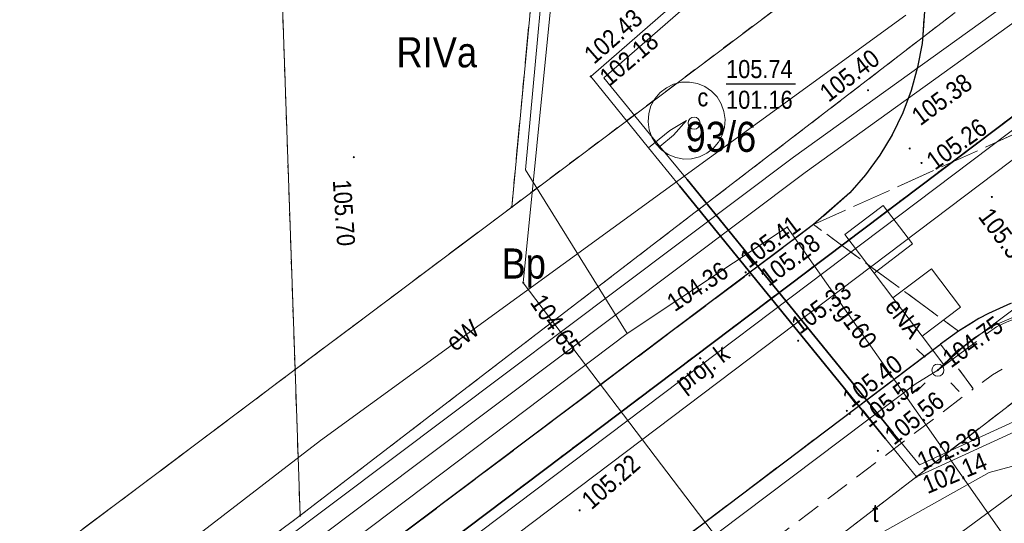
# Model space of a CAD drawing. Extents: x 7490163 to 7490671, y 5783984 to 5784563.
# Tile 19 of 43: x 7490340 to 7490381, y 5784420 to 5784441. Entities that reach past the tile are written whole.
import ezdxf
from ezdxf.enums import TextEntityAlignment as Align

# ---------------------------------------------------------------- set-up
doc = ezdxf.new("R2010")
doc.units = 0
doc.header["$MEASUREMENT"] = 0
for name, pattern in [('1.5_0.5', [2, 1.5, -0.5]), ('218-500', [1, 0.5, -0.5]), ('219-500', [0]), ('l219_500', [0]), ('l32_500', [0]), ('mz1.0_0.5', [1.5, 1, -0.5]), ('mz2.0_0.5', [2.5, 2, -0.5])]:
    doc.linetypes.add(name, pattern=pattern)
doc.layers.get('0').update_dxf_attribs({"linetype": 'CONTINUOUS', "lineweight": 5})
doc.layers.get('0').transparency = 0.8
for name, color, linetype, transparency in [('203-Punkt załamania granicy działki nie stabilizowany', 7, 'CONTINUOUS', 0.8), ('210-Oznaczenie użytku', 7, 'CONTINUOUS', 0.8), ('211-Nr działki', 7, 'CONTINUOUS', 0.8), ('216-Granica obrębu', 7, 'CONTINUOUS', 0.8), ('217-Granica konturu klasyfikcyjnego', 7, 'CONTINUOUS', 0.8), ('218-Granica użytku', 7, 'CONTINUOUS', 0.8), ('219-Linia granicy', 7, 'CONTINUOUS', 0.8), ('chodnik (powierzchnia)', 7, 'CONTINUOUS', 0.8), ('jezdnia (powierzchnia)', 7, 'CONTINUOUS', 0.8), ('komora podziemna - przewód ciepłowniczy (powierzchnia)', 7, 'CONTINUOUS', 0.8), ('krawężnik (linia)', 7, 'CONTINUOUS', 0.8), ('latarnia (punkt)', 7, 'CONTINUOUS', 0.8), ('przewód ciepłowniczy (linia)', 7, 'CONTINUOUS', 0.8), ('przewód elektroenergetyczny (linia)', 7, 'CONTINUOUS', 0.8), ('przewód elektroenergetyczny (linia)-Atr1', 7, 'CONTINUOUS', 0.8), ('przewód elektroenergetyczny - projektowany lub w budowie (linia) - ob. projektowany', 7, 'CONTINUOUS', 0.8), ('przewód gazowy (linia)', 7, 'CONTINUOUS', 0.8), ('przewód gazowy (linia)-Atr1', 7, 'CONTINUOUS', 0.8), ('przewód kanalizacyjny - projektowany lub w budowie (linia) - ob. projektowany', 7, 'CONTINUOUS', 0.8), ('przewód kanalizacyjny - projektowany lub w budowie (linia) - ob. projektowany-Atr1', 7, 'CONTINUOUS', 0.8), ('przewód telekomunikacyjny (linia)', 7, 'CONTINUOUS', 0.8), ('przewód wodociągowy (linia)', 7, 'CONTINUOUS', 0.8), ('punkt o określonej wysokości (sieć ciepłownicza)', 7, 'CONTINUOUS', 0.8), ('punkt o określonej wysokości (sieć ciepłownicza)-Atr2', 7, 'CONTINUOUS', 0.8), ('punkt o określonej wysokości (sieć ciepłownicza)-Atr3', 7, 'CONTINUOUS', 0.8), ('punkt o określonej wysokości (sieć elektroenergetyczna)', 7, 'CONTINUOUS', 0.8), ('punkt o określonej wysokości (sieć elektroenergetyczna)-Atr2', 7, 'CONTINUOUS', 0.8), ('punkt o określonej wysokości (sieć gazowa)', 7, 'CONTINUOUS', 0.8), ('punkt o określonej wysokości (sieć gazowa)-Atr2', 7, 'CONTINUOUS', 0.8), ('punkt wysokościowy sztuczny', 7, 'CONTINUOUS', 0.8), ('punkt wysokościowy sztuczny-Atr2', 7, 'CONTINUOUS', 0.8), ('rura ochronna - przewód ciepłowniczy (linia)', 7, 'CONTINUOUS', 0.8), ('właz - siec telekomunikacyjna (powierzchnia)-Atr17', 7, 'CONTINUOUS', 0.8), ('właz okrągły - siec ciepłownicza (punkt)', 7, 'CONTINUOUS', 0.8), ('właz okrągły - siec ciepłownicza (punkt)-Atr17', 7, 'CONTINUOUS', 0.8)]:
    doc.layers.add(name, color=color, linetype=linetype, transparency=transparency)
doc.styles.get("Standard").update_dxf_attribs({"font": 'txt', "width": 0.75})

# ---------------------------------------------------------------- blocks, each defined once
blk = doc.blocks.new('PW02')
at = {"linetype": 'Continuous', "lineweight": 13}
h = blk.add_hatch(color=0, dxfattribs=at)
edge = h.paths.add_edge_path()
edge.add_arc((0, 0), 0.045, 0, 360)
blk = doc.blocks.new('PW01')
at = {"linetype": 'Continuous', "lineweight": 13}
h = blk.add_hatch(color=0, dxfattribs=at)
edge = h.paths.add_edge_path()
edge.add_arc((0, 0), 0.045, 0, 360)
blk = doc.blocks.new('US22')
at = {"color": 0, "linetype": 'Continuous', "lineweight": 13}
blk.add_circle((0, 0), 0.25, dxfattribs=at)
blk = doc.blocks.new('SM01')
at = {"color": 0, "linetype": 'Continuous', "lineweight": 13}
for p, q in [((-0.53, 0.531), (-0.883, 0.884)), ((0.531, 0.531), (0.884, 0.884)), ((-0.53, -0.53), (-0.883, -0.883)), ((0.531, -0.53), (0.884, -0.883))]:
    blk.add_line(p, q, dxfattribs=at)
blk.add_circle((0, 0), 0.25, dxfattribs=at)
blk = doc.blocks.new('203')
at = {"linetype": 'Continuous', "lineweight": 0}
h = blk.add_hatch(color=0, dxfattribs=at)
edge = h.paths.add_edge_path()
edge.add_arc((0, 0), 0.045, 0, 360)

msp = doc.modelspace()

# ---------------------------------------------------------------- linework, layer by layer
at = {"layer": '216-Granica obrębu', "color": 7, "linetype": 'l32_500', "lineweight": 35, "flags": 128}
msp.add_lwpolyline([(7490413.255, 5784461.35), (7490268.73, 5784352.29)], dxfattribs=at)
at = {"layer": '217-Granica konturu klasyfikcyjnego', "color": 3, "linetype": '1.5_0.5', "lineweight": 18, "flags": 128}
for points in [[(7490351.39, 5784426.62), (7490350.26, 5784459.21)], [(7490360.38, 5784433.37), (7490361.64, 5784446.76)], [(7490351.39, 5784426.62), (7490360.38, 5784433.37)], [(7490320.2, 5784403.19), (7490351.39, 5784426.62)]]:
    msp.add_lwpolyline(points, dxfattribs=at)
at = {"layer": '218-Granica użytku', "color": 3, "linetype": '218-500', "lineweight": 18, "flags": 128}
for points in [[(7490268.73, 5784352.29), (7490413.255, 5784461.35)], [(7490351.39, 5784426.62), (7490350.26, 5784459.21)], [(7490360.38, 5784433.37), (7490378.55, 5784447.01)], [(7490360.38, 5784433.37), (7490361.64, 5784446.76)], [(7490378.78, 5784441.44), (7490351.6, 5784420.56)], [(7490275.58, 5784343.98), (7490400.92, 5784440.45)], [(7490351.39, 5784426.62), (7490360.38, 5784433.37)], [(7490320.2, 5784403.19), (7490351.39, 5784426.62)], [(7490351.39, 5784426.62), (7490351.6, 5784420.56)], [(7490351.6, 5784420.56), (7490320.4, 5784397.28)]]:
    msp.add_lwpolyline(points, dxfattribs=at)
at = {"layer": '219-Linia granicy', "color": 7, "linetype": 'l219_500', "lineweight": 18, "flags": 128}
msp.add_lwpolyline([(7490413.255, 5784461.35), (7490268.73, 5784352.29)], dxfattribs=at)
at = {"layer": '219-Linia granicy', "color": 7, "linetype": '219-500', "lineweight": 18, "flags": 128}
for points in [[(7490413.255, 5784461.35), (7490268.73, 5784352.29)], [(7490350.26, 5784459.21), (7490351.39, 5784426.62)], [(7490378.55, 5784447.01), (7490360.38, 5784433.37)], [(7490360.38, 5784433.37), (7490361.64, 5784446.76)], [(7490351.6, 5784420.56), (7490378.78, 5784441.44)], [(7490400.92, 5784440.45), (7490275.58, 5784343.98)], [(7490351.39, 5784426.62), (7490360.38, 5784433.37)], [(7490351.39, 5784426.62), (7490320.2, 5784403.19)], [(7490351.39, 5784426.62), (7490351.6, 5784420.56)], [(7490351.6, 5784420.56), (7490320.4, 5784397.28)]]:
    msp.add_lwpolyline(points, dxfattribs=at)
at = {"layer": 'chodnik (powierzchnia)', "color": 7, "linetype": 'mz1.0_0.5', "lineweight": 18, "flags": 128}
for points in [[(7490389.51, 5784423.85), (7490387.11, 5784426), (7490384.95, 5784427.86), (7490384.14, 5784427.8), (7490383.16, 5784427.63), (7490382.2, 5784427.34), (7490382.13, 5784427.31), (7490381.21, 5784426.91), (7490380.34, 5784426.41), (7490379.54, 5784425.82), (7490378.18, 5784427.68), (7490378.92, 5784428.22), (7490379.77, 5784428.74), (7490380.17, 5784428.95), (7490381.08, 5784429.36), (7490382.02, 5784429.69), (7490383.12, 5784429.97), (7490384.1, 5784430.14), (7490385.1, 5784430.2), (7490386.1, 5784430.16), (7490387.05, 5784430.03), (7490388.03, 5784429.82), (7490388.99, 5784429.54), (7490389.98, 5784429.16), (7490390.88, 5784428.72), (7490391.74, 5784428.21), (7490393.17, 5784426.96)], [(7490277.37, 5784348.84), (7490275.71, 5784350.37), (7490316.12, 5784380.77), (7490378.18, 5784427.68), (7490379.54, 5784425.82), (7490360.51, 5784411.44)]]:
    msp.add_lwpolyline(points, close=True, dxfattribs=at)
at = {"layer": 'jezdnia (powierzchnia)', "color": 7, "linetype": '1.5_0.5', "lineweight": 18, "flags": 128}
for points in [[(7490373.239, 5784461.35), (7490378.56, 5784455.39), (7490378.79, 5784455.16), (7490379.53, 5784454.49), (7490380.3, 5784453.85), (7490381.11, 5784453.27), (7490381.96, 5784452.73), (7490382.83, 5784452.25), (7490383.73, 5784451.81), (7490384.66, 5784451.43), (7490385.6, 5784451.1), (7490386.56, 5784450.83), (7490387.54, 5784450.62), (7490388.53, 5784450.46), (7490389.52, 5784450.36), (7490390.52, 5784450.32), (7490391.52, 5784450.34), (7490392.05, 5784450.37), (7490393.04, 5784450.48), (7490394.03, 5784450.65), (7490395, 5784450.87), (7490395.96, 5784451.15), (7490396.9, 5784451.48), (7490397.83, 5784451.87), (7490398.72, 5784452.31), (7490399.59, 5784452.81), (7490400.43, 5784453.35), (7490388.95, 5784445.04), (7490387.91, 5784445.13), (7490386.88, 5784444.99), (7490385.92, 5784444.65), (7490385.07, 5784444.11), (7490384.61, 5784443.69), (7490384.29, 5784443.34), (7490383.72, 5784442.47), (7490383.36, 5784441.55), (7490383.2, 5784440.55), (7490383.24, 5784439.52), (7490383.5, 5784438.55), (7490383.97, 5784437.63), (7490372.91, 5784432.64), (7490374.41, 5784433.96), (7490375.07, 5784434.71), (7490375.66, 5784435.52), (7490376.17, 5784436.37), (7490376.61, 5784437.28), (7490376.96, 5784438.21), (7490377.23, 5784439.17), (7490377.41, 5784440.16), (7490377.45, 5784440.5), (7490377.51, 5784441.5), (7490377.48, 5784442.5), (7490377.37, 5784443.49), (7490377.16, 5784444.47), (7490376.87, 5784445.42), (7490376.49, 5784446.35), (7490376.04, 5784447.24), (7490375.5, 5784448.09), (7490374.89, 5784448.88), (7490374.73, 5784449.07), (7490367.17, 5784457.37), (7490363.523, 5784461.35)], [(7490264.97, 5784351.404), (7490276.12, 5784359.68), (7490305.84, 5784381.86), (7490341.91, 5784409.31), (7490372.91, 5784432.64), (7490378.92, 5784428.22), (7490378.18, 5784427.68), (7490316.12, 5784380.77), (7490275.71, 5784350.37), (7490272.4, 5784347.89), (7490264.97, 5784342.33)]]:
    msp.add_lwpolyline(points, dxfattribs=at)
msp.add_lwpolyline([(7490493.35, 5784270.83), (7490487.55, 5784281.94), (7490484.68, 5784287.36), (7490481.18, 5784293.46), (7490479.7, 5784296.05), (7490471.34, 5784310.89), (7490456.89, 5784338.8), (7490453.54, 5784345.1), (7490448.2, 5784354.55), (7490447.85, 5784355.26), (7490447.28, 5784356.08), (7490446.57, 5784356.78), (7490445.75, 5784357.35), (7490445.05, 5784357.69), (7490444.1, 5784358), (7490443.11, 5784358.16), (7490442.77, 5784358.18), (7490441.77, 5784358.14), (7490440.79, 5784357.94), (7490439.81, 5784357.56), (7490437.44, 5784356.36), (7490434.62, 5784361.99), (7490437.1, 5784364.34), (7490438.36, 5784366.53), (7490438.74, 5784367.63), (7490438.93, 5784368.61), (7490439.01, 5784369.61), (7490439.01, 5784369.65), (7490438.97, 5784370.65), (7490438.8, 5784371.63), (7490438.52, 5784372.59), (7490438.13, 5784373.51), (7490434.4, 5784380.63), (7490433.69, 5784381.68), (7490432.98, 5784382.39), (7490432.17, 5784382.97), (7490431.26, 5784383.42), (7490430.3, 5784383.71), (7490429.31, 5784383.84), (7490427.04, 5784383.51), (7490424.41, 5784382.28), (7490422.06, 5784381.02), (7490421.44, 5784380.24), (7490420.96, 5784379.36), (7490420.61, 5784378.43), (7490420.41, 5784377.45), (7490420.37, 5784376.45), (7490420.45, 5784375.62), (7490417.08, 5784386.72), (7490419.34, 5784388.17), (7490419.63, 5784388.47), (7490420.28, 5784389.24), (7490420.84, 5784390.06), (7490421.17, 5784390.64), (7490421.59, 5784391.54), (7490421.91, 5784392.49), (7490422.14, 5784393.46), (7490422.2, 5784394.01), (7490422.22, 5784395.01), (7490422.16, 5784396), (7490422, 5784396.99), (7490421.81, 5784397.77), (7490421.49, 5784398.71), (7490421.08, 5784399.63), (7490420.59, 5784400.5), (7490420.02, 5784401.32), (7490419.49, 5784402.23), (7490418.96, 5784403.08), (7490418.4, 5784403.91), (7490417.82, 5784404.73), (7490417.21, 5784405.52), (7490416.88, 5784405.93), (7490416.24, 5784406.69), (7490415.57, 5784407.44), (7490414.88, 5784408.16), (7490414.17, 5784408.86), (7490412.33, 5784410.59), (7490395.46, 5784424.98), (7490394.74, 5784425.56), (7490393.17, 5784426.96), (7490391.74, 5784428.21), (7490390.88, 5784428.72), (7490389.98, 5784429.16), (7490388.99, 5784429.54), (7490388.03, 5784429.82), (7490387.05, 5784430.03), (7490386.1, 5784430.16), (7490385.1, 5784430.2), (7490384.1, 5784430.14), (7490383.12, 5784429.97), (7490382.02, 5784429.69), (7490381.08, 5784429.36), (7490380.17, 5784428.95), (7490379.77, 5784428.74), (7490378.92, 5784428.22), (7490372.91, 5784432.64), (7490383.97, 5784437.63), (7490384.52, 5784436.93), (7490385.37, 5784436.21), (7490386.31, 5784435.73), (7490387.25, 5784435.46), (7490388.26, 5784435.39), (7490389.27, 5784435.54), (7490390.22, 5784435.88), (7490391.08, 5784436.43), (7490391.82, 5784437.13), (7490392.36, 5784437.96), (7490392.73, 5784438.87), (7490392.94, 5784439.85), (7490392.9, 5784440.88), (7490392.68, 5784441.86), (7490402.43, 5784444.54), (7490401.26, 5784443.54), (7490400.22, 5784442.42), (7490399.51, 5784441.22), (7490398.89, 5784439.77), (7490398.56, 5784438.62), (7490398.35, 5784437.3), (7490398.39, 5784435.78), (7490398.57, 5784434.42), (7490398.9, 5784433.41), (7490400.75, 5784434.8), (7490400.8, 5784433.59), (7490400.95, 5784432.63), (7490401.21, 5784431.65), (7490401.59, 5784430.64), (7490402.14, 5784429.55), (7490402.84, 5784428.52), (7490403.51, 5784427.79), (7490405.7, 5784425.76), (7490407.31, 5784424.39), (7490414.92, 5784417.89), (7490417.15, 5784415.87), (7490419.33, 5784413.8), (7490421.46, 5784411.7), (7490423.56, 5784409.54), (7490425.54, 5784407.29), (7490427.49, 5784404.98), (7490429.44, 5784402.49), (7490430.43, 5784401.18), (7490431.36, 5784399.89), (7490432.48, 5784399.49), (7490449.49, 5784367.1), (7490463.26, 5784341.09), (7490478.57, 5784312.2), (7490479.08, 5784311.34), (7490479.67, 5784310.53), (7490480.38, 5784309.72), (7490481.1, 5784309.03), (7490481.88, 5784308.4), (7490482.71, 5784307.85), (7490483.59, 5784307.37), (7490484.5, 5784306.96), (7490485.45, 5784306.64), (7490486.42, 5784306.4), (7490487.41, 5784306.24), (7490487.86, 5784306.2), (7490488.86, 5784306.17), (7490489.86, 5784306.22), (7490490.85, 5784306.35), (7490491.82, 5784306.57), (7490492.78, 5784306.87), (7490493.71, 5784307.24), (7490494.6, 5784307.69), (7490495.34, 5784308.14), (7490498.61, 5784303.32), (7490497.74, 5784302.84), (7490496.9, 5784302.28), (7490496.11, 5784301.67), (7490495.38, 5784300.99), (7490494.7, 5784300.26), (7490494.07, 5784299.48), (7490493.52, 5784298.65), (7490493.03, 5784297.78), (7490492.72, 5784297.14), (7490492.35, 5784296.21), (7490492.05, 5784295.26), (7490491.83, 5784294.28), (7490491.69, 5784293.29), (7490491.65, 5784292.28), (7490491.65, 5784291.15), (7490491.76, 5784290.16), (7490491.97, 5784289.18), (7490492.25, 5784288.22), (7490492.62, 5784287.29), (7490493.73, 5784285.36), (7490499.77, 5784274.09)], close=True, dxfattribs=at)
at = {"layer": 'komora podziemna - przewód ciepłowniczy (powierzchnia)', "color": 212, "linetype": 'Continuous', "lineweight": 18, "flags": 128}
msp.add_lwpolyline([(7490366.6, 5784435.74), (7490366.37, 5784435.98), (7490366.2, 5784436.27), (7490366.09, 5784436.58), (7490366.04, 5784436.91), (7490366.07, 5784437.25), (7490366.16, 5784437.57), (7490366.32, 5784437.86), (7490366.54, 5784438.12), (7490366.8, 5784438.32), (7490367.1, 5784438.47), (7490367.43, 5784438.55), (7490367.76, 5784438.56), (7490368.09, 5784438.5), (7490368.4, 5784438.37), (7490368.68, 5784438.18), (7490368.91, 5784437.94), (7490369.08, 5784437.65), (7490369.19, 5784437.34), (7490369.24, 5784437.01), (7490369.21, 5784436.67), (7490369.12, 5784436.35), (7490368.96, 5784436.06), (7490368.74, 5784435.8), (7490368.48, 5784435.6), (7490368.18, 5784435.45), (7490367.85, 5784435.37), (7490367.52, 5784435.36), (7490367.19, 5784435.42), (7490366.88, 5784435.55)], close=True, dxfattribs=at)
at = {"layer": 'krawężnik (linia)', "color": 7, "linetype": 'Continuous', "lineweight": 25, "flags": 128}
for points in [[(7490367.17, 5784457.37), (7490374.73, 5784449.07), (7490374.89, 5784448.88), (7490375.5, 5784448.09), (7490376.04, 5784447.24), (7490376.49, 5784446.35), (7490376.87, 5784445.42), (7490377.16, 5784444.47), (7490377.37, 5784443.49), (7490377.48, 5784442.5), (7490377.51, 5784441.5), (7490377.45, 5784440.5), (7490377.41, 5784440.16), (7490377.23, 5784439.17), (7490376.96, 5784438.21), (7490376.61, 5784437.28), (7490376.17, 5784436.37), (7490375.66, 5784435.52), (7490375.07, 5784434.71), (7490374.41, 5784433.96), (7490372.91, 5784432.64), (7490341.91, 5784409.31)], [(7490381.08, 5784429.36), (7490380.17, 5784428.95), (7490379.77, 5784428.74), (7490378.92, 5784428.22), (7490378.18, 5784427.68)], [(7490264.97, 5784342.33), (7490272.4, 5784347.89), (7490275.71, 5784350.37), (7490316.12, 5784380.77), (7490378.18, 5784427.68)]]:
    msp.add_lwpolyline(points, dxfattribs=at)
at = {"layer": 'przewód ciepłowniczy (linia)', "color": 212, "linetype": 'Continuous', "lineweight": 18, "flags": 128}
for points in [[(7490388.05, 5784427.16), (7490377.18, 5784422.17), (7490375.9, 5784423.75), (7490367.34, 5784434.25), (7490366.06, 5784435.83), (7490363.66, 5784438.79), (7490373.72, 5784447.56)], [(7490374.29, 5784447.52), (7490364.21, 5784438.74), (7490366.53, 5784435.89), (7490367.66, 5784434.51), (7490376.21, 5784424), (7490377.3, 5784422.67), (7490387.86, 5784427.5), (7490388.75, 5784428.12), (7490406.15, 5784439.98), (7490408.82, 5784441.8)], [(7490367.64, 5784436.96), (7490366.95, 5784436.55), (7490366.06, 5784435.83)], [(7490366.53, 5784435.89), (7490367.1, 5784436.36), (7490367.64, 5784436.96)]]:
    msp.add_lwpolyline(points, dxfattribs=at)
at = {"layer": 'przewód elektroenergetyczny (linia)', "color": 1, "linetype": 'Continuous', "lineweight": 18, "flags": 128}
for points in [[(7490360.86, 5784430.23), (7490362.56, 5784447.3), (7490352.59, 5784458.42), (7490355.75, 5784461.35)], [(7490264.97, 5784357.098), (7490265.05, 5784357.16), (7490278.51, 5784367.55), (7490306.09, 5784388.06), (7490334.58, 5784409.92), (7490352.44, 5784423.68), (7490376.74, 5784441.33)], [(7490378.07, 5784426.6), (7490378.31, 5784426.82), (7490379.13, 5784427.57), (7490394.41, 5784439.03), (7490395.53, 5784439.16), (7490397.83, 5784438.81), (7490399.13, 5784438.19), (7490399.94, 5784437.51), (7490401.01, 5784436.38), (7490405.99, 5784427.81)], [(7490375.42, 5784430.63), (7490377.01, 5784431.84), (7490375.8, 5784433.44), (7490374.21, 5784432.23)], [(7490347.62, 5784402.73), (7490370.07, 5784419.73), (7490370.52, 5784419.74), (7490373.46, 5784416.1), (7490373.82, 5784416.02), (7490385.54, 5784424.65), (7490385.95, 5784424.55), (7490390.43, 5784420.54), (7490390.86, 5784420.53), (7490393.77, 5784422.47), (7490394.06, 5784422.46), (7490396.52, 5784420.51), (7490396.73, 5784420.47), (7490408.64, 5784428.5), (7490413.93, 5784432.31)], [(7490374.21, 5784432.23), (7490375.42, 5784430.63), (7490376.2, 5784429.6), (7490377.41, 5784428.01), (7490378.31, 5784426.82)], [(7490376.2, 5784429.6), (7490377.8, 5784430.81), (7490379.01, 5784429.22), (7490377.41, 5784428.01)], [(7490418.44, 5784397.48), (7490415.54, 5784404.32), (7490404.96, 5784413.58), (7490388.33, 5784418.49), (7490376.73, 5784409.34), (7490360.86, 5784430.23)], [(7490381.33, 5784428.86), (7490380.41, 5784428.45), (7490379.56, 5784427.93), (7490378.78, 5784427.31), (7490378.07, 5784426.6)], [(7490348.9, 5784404.49), (7490349.64, 5784405.3), (7490377.12, 5784426.02), (7490378.07, 5784426.6)]]:
    msp.add_lwpolyline(points, dxfattribs=at)
at = {"layer": 'przewód elektroenergetyczny - projektowany lub w budowie (linia) - ob. projektowany', "color": 1, "linetype": 'mz2.0_0.5', "lineweight": 18, "flags": 128}
msp.add_lwpolyline([(7490378.07, 5784426.6), (7490380.5, 5784428.4), (7490380.95, 5784428.61), (7490381.42, 5784428.78), (7490381.9, 5784428.93), (7490382.38, 5784429.06), (7490382.87, 5784429.16), (7490383.37, 5784429.23), (7490383.96, 5784429.28), (7490384.46, 5784429.3), (7490384.96, 5784429.28), (7490385.46, 5784429.24), (7490385.96, 5784429.17), (7490386.45, 5784429.08), (7490386.93, 5784428.96), (7490387.61, 5784428.75), (7490388.08, 5784428.59), (7490388.56, 5784428.43), (7490389.02, 5784428.26), (7490389.49, 5784428.07), (7490389.95, 5784427.88), (7490390.41, 5784427.68), (7490390.79, 5784427.51), (7490392.45, 5784426.57)], dxfattribs=at)
at = {"layer": 'przewód gazowy (linia)', "color": 40, "linetype": 'Continuous', "lineweight": 18, "flags": 128}
for points in [[(7490365.18, 5784428.12), (7490360.96, 5784434.92), (7490362.08, 5784447.1), (7490356.14, 5784453.97), (7490364.304, 5784461.35)], [(7490415.58, 5784438.75), (7490408.75, 5784434.24), (7490383.44, 5784415.98), (7490371.82, 5784432.53), (7490365.18, 5784428.12), (7490264.97, 5784352.472)]]:
    msp.add_lwpolyline(points, dxfattribs=at)
at = {"layer": 'przewód kanalizacyjny - projektowany lub w budowie (linia) - ob. projektowany', "color": 34, "linetype": 'CONTINUOUS', "lineweight": 18}
for p, q in [((7490320.579, 5784390.849), (7490382.039, 5784437.229)), ((7490321.181, 5784390.051), (7490382.641, 5784436.431))]:
    msp.add_line(p, q, dxfattribs=at)
at = {"layer": 'przewód telekomunikacyjny (linia)', "color": 30, "linetype": 'Continuous', "lineweight": 18, "flags": 128}
msp.add_lwpolyline([(7490406.05, 5784411.54), (7490405.74, 5784410.91), (7490388.75, 5784415.38), (7490381.49, 5784422.69), (7490380.2, 5784422.35), (7490374.72, 5784419.28), (7490374.16, 5784419.03)], dxfattribs=at)
at = {"layer": 'przewód wodociągowy (linia)', "color": 5, "linetype": 'CONTINUOUS', "lineweight": 18}
for p, q in [((7490372.083, 5784435.442), (7490400.995, 5784456.261)), ((7490372.557, 5784434.798), (7490401.445, 5784455.599)), ((7490332.53, 5784405.74), (7490372.083, 5784435.442)), ((7490333.01, 5784405.1), (7490372.557, 5784434.798))]:
    msp.add_line(p, q, dxfattribs=at)
at = {"layer": 'punkt o określonej wysokości (sieć ciepłownicza)-Atr2', "color": 7, "flags": 128}
msp.add_lwpolyline([(7490369.28, 5784438.49), (7490372.16, 5784438.49)], dxfattribs=at)
at = {"layer": 'rura ochronna - przewód ciepłowniczy (linia)', "color": 212, "linetype": 'Continuous', "lineweight": 35, "flags": 128}
for points in [[(7490367.34, 5784434.25), (7490375.9, 5784423.75)], [(7490367.66, 5784434.51), (7490376.21, 5784424)]]:
    msp.add_lwpolyline(points, dxfattribs=at)

# ---------------------------------------------------------------- block references
at = {"layer": '203-Punkt załamania granicy działki nie stabilizowany', "color": 7, "linetype": 'Continuous', "lineweight": 18}
for p in [(7490360.38, 5784433.37), (7490351.39, 5784426.62), (7490351.6, 5784420.56)]:
    msp.add_blockref('203', p, dxfattribs=at)
at = {"layer": 'latarnia (punkt)', "color": 7, "linetype": 'Continuous', "lineweight": 18}
msp.add_blockref('SM01', (7490378.07, 5784426.6), dxfattribs=at)
at = {"layer": 'punkt o określonej wysokości (sieć ciepłownicza)', "color": 212, "linetype": 'Continuous', "lineweight": 13}
for p in [(7490363.66, 5784438.79), (7490367.95, 5784436.85), (7490377.18, 5784422.17)]:
    msp.add_blockref('PW01', p, dxfattribs=at)
at = {"layer": 'punkt o określonej wysokości (sieć elektroenergetyczna)', "color": 1, "linetype": 'Continuous', "lineweight": 13}
for p in [(7490360.86, 5784430.23), (7490378.07, 5784426.6)]:
    msp.add_blockref('PW01', p, dxfattribs=at)
at = {"layer": 'punkt o określonej wysokości (sieć gazowa)', "color": 40, "linetype": 'Continuous', "lineweight": 13}
msp.add_blockref('PW01', (7490371.82, 5784432.53), dxfattribs=at)
at = {"layer": 'punkt wysokościowy sztuczny', "color": 7, "linetype": 'Continuous', "lineweight": 13}
for p in [(7490375.17, 5784438.22), (7490376.9, 5784435.8), (7490353.83, 5784435.44), (7490377.39, 5784435.2), (7490380.31, 5784433.79), (7490370.09, 5784430.66), (7490370.25, 5784430.53), (7490372.27, 5784427.82), (7490374.29, 5784424.91), (7490374.41, 5784424.78), (7490375.58, 5784423.25), (7490363.2, 5784420.78)]:
    msp.add_blockref('PW02', p, dxfattribs=at)
at = {"layer": 'właz okrągły - siec ciepłownicza (punkt)', "color": 7, "linetype": 'Continuous', "lineweight": 18}
msp.add_blockref('US22', (7490367.95, 5784436.85), dxfattribs=at)

# ---------------------------------------------------------------- texts
at = {"layer": '210-Oznaczenie użytku', "color": 3, "linetype": 'Continuous', "lineweight": 18, "width": 0.9}
for s, p in [('RIVa', (7490355.6, 5784439.17)), ('Bp', (7490359.96, 5784430.4))]:
    msp.add_text(s, height=1.25, dxfattribs=at).set_placement(p)
at = {"layer": '211-Nr działki', "color": 7, "linetype": 'Continuous', "lineweight": 18, "width": 0.9}
msp.add_text('93/6', height=1.25, dxfattribs=at).set_placement((7490367.6, 5784435.66))
at = {"layer": 'przewód elektroenergetyczny (linia)-Atr1', "color": 1, "width": 0.9}
for s, rotation, p in [('eNA', 308.235, (7490376.67, 5784428.764)), ('eW', 36.632, (7490358.344, 5784428.048))]:
    msp.add_text(s, height=0.75, rotation=rotation, dxfattribs=at).set_placement(p, align=Align.MIDDLE_CENTER)
at = {"layer": 'przewód gazowy (linia)-Atr1', "color": 7, "width": 0.9}
msp.add_text('g160', height=0.75, rotation=306.64, dxfattribs=at).set_placement((7490374.697, 5784428.436), align=Align.MIDDLE_CENTER)
at = {"layer": 'przewód kanalizacyjny - projektowany lub w budowie (linia) - ob. projektowany-Atr1', "color": 34, "width": 0.9}
msp.add_text('proj. k', height=0.75, rotation=37.039, dxfattribs=at).set_placement((7490367.53, 5784425.65))
at = {"layer": 'punkt o określonej wysokości (sieć ciepłownicza)-Atr2', "color": 212, "width": 0.9}
for s, rotation, p in [('102.43', 41.223, (7490363.8, 5784439.27)), ('102.39', 23.982, (7490377.43, 5784422.43))]:
    msp.add_text(s, height=0.75, rotation=rotation, dxfattribs=at).set_placement(p)
msp.add_text('105.74', height=0.75, dxfattribs=at).set_placement((7490369.28, 5784438.498), align=Align.BOTTOM_LEFT)
at = {"layer": 'punkt o określonej wysokości (sieć ciepłownicza)-Atr3', "color": 212, "width": 0.9}
for s, rotation, p in [('102.18', 40.122, (7490364.43, 5784438.35)), ('102.14', 22.798, (7490377.64, 5784421.45))]:
    msp.add_text(s, height=0.75, rotation=rotation, dxfattribs=at).set_placement(p)
msp.add_text('101.16', height=0.75, dxfattribs=at).set_placement((7490369.28, 5784437.223), align=Align.BOTTOM_LEFT)
at = {"layer": 'punkt o określonej wysokości (sieć elektroenergetyczna)-Atr2', "color": 1, "width": 0.9}
for s, rotation, p in [('104.65', 304.654, (7490361.422, 5784429.622)), ('104.75', 36.057, (7490378.397, 5784426.969))]:
    msp.add_text(s, height=0.75, rotation=rotation, dxfattribs=at).set_placement(p, align=Align.MIDDLE_LEFT)
at = {"layer": 'punkt o określonej wysokości (sieć gazowa)-Atr2', "color": 40, "width": 0.9}
msp.add_text('104.36', height=0.75, rotation=33.495, dxfattribs=at).set_placement((7490366.938, 5784429.311), align=Align.MIDDLE_LEFT)
at = {"layer": 'punkt wysokościowy sztuczny-Atr2', "color": 7, "width": 0.9}
for s, rotation, p in [('105.40', 37.55, (7490373.537, 5784437.696)), ('105.38', 36.353, (7490377.34, 5784436.719)), ('105.26', 36.058, (7490377.948, 5784434.873)), ('105.70', 273.888, (7490352.954, 5784434.48)), ('105.41', 37.156, (7490370.23, 5784430.803)), ('105.39', 306.699, (7490379.709, 5784432.97)), ('105.28', 36.919, (7490371.054, 5784430.052)), ('105.33', 37.211, (7490372.351, 5784428.066)), ('105.40', 37.569, (7490374.487, 5784425.009)), ('105.52', 38.009, (7490375.197, 5784424.182)), ('105.56', 38.676, (7490376.247, 5784423.459)), ('105.22', 41.006, (7490363.695, 5784420.778))]:
    msp.add_text(s, height=0.75, rotation=rotation, dxfattribs=at).set_placement(p)
at = {"layer": 'właz - siec telekomunikacyjna (powierzchnia)-Atr17', "color": 7, "width": 0.9}
msp.add_text('t', height=0.75, dxfattribs=at).set_placement((7490375.347, 5784420.67), align=Align.MIDDLE_LEFT)
at = {"layer": 'właz okrągły - siec ciepłownicza (punkt)-Atr17', "color": 7, "width": 0.9}
msp.add_text('c', height=0.75, dxfattribs=at).set_placement((7490368.09, 5784437.55))

doc.saveas('drawing.dxf')
